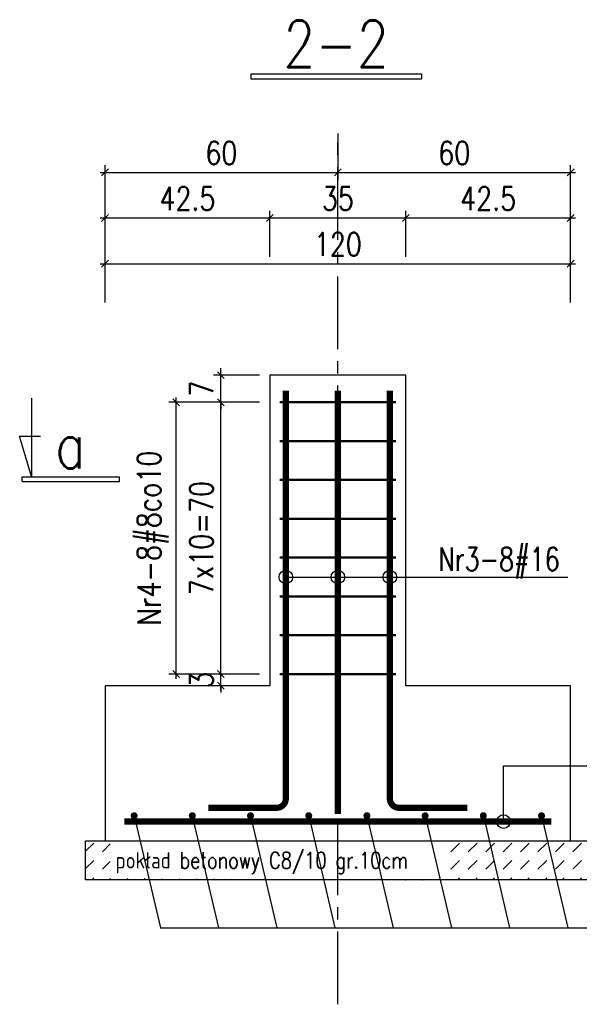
# Model space of a CAD drawing. Header units: millimetres. Extents: x 1283012 to 1317293, y -98285 to -69720.
# Tile 6 of 24: x 1294937 to 1296380, y -91239 to -88703. Entities that reach past the tile are written whole.
import ezdxf
from ezdxf.enums import TextEntityAlignment as Align

# ---------------------------------------------------------------- set-up
doc = ezdxf.new("R2010")
doc.units = ezdxf.units.MM
doc.header["$LTSCALE"] = 250
doc.linetypes.add('CENTER2', pattern=[1.125, 0.75, -0.125, 0.125, -0.125])
for name, color, linetype in [('1', 2, 'Continuous'), ('11 - opisy TXT2', 4, 'Continuous'), ('111 - opisy TXT3', 2, 'Continuous'), ('2 - linie odniesienia opisy', 8, 'Continuous'), ('3 - linia 1', 1, 'Continuous'), ('33 - linia 2', 3, 'Continuous'), ('44 - osie 2', 6, 'CENTER2'), ('8 - zbrojenie', 8, 'Continuous'), ('9 - kreskowanie', 1, 'Continuous')]:
    doc.layers.add(name, color=color, linetype=linetype)
doc.styles.add('TXT1.5', font='simplex.shx', dxfattribs={"width": 0.8, "height": 42})
doc.styles.add('TXT2', font='simplex.shx', dxfattribs={"width": 0.8, "height": 60})
doc.styles.add('TXT3', font='simplex.shx', dxfattribs={"width": 0.8, "height": 120})
doc.styles.add('TXT5', font='simplex.shx', dxfattribs={"width": 0.8, "height": 120})
doc.dimstyles.new('R1 - centymetry', dxfattribs={"dimtxt": 60, "dimasz": 17.5, "dimexe": 18.75, "dimexo": 18.75, "dimgap": 20, "dimtad": 1, "dimdec": 1, "dimlfac": 0.1, "dimrnd": 0.5, "dimdsep": 46, "dimtxsty": 'TXT2', "dimblk1": 'OBLIQUE', "dimblk2": 'OBLIQUE', "dimsah": 1, "dimcen": -0.75, "dimdle": 12.5, "dimclrt": 4, "dimadec": 0, "dimazin": 0, "dimtfac": 0.75, "dimtdec": 1, "dimtix": 1, "dimtmove": 2, "dimatfit": 3, "dimldrblk": 'OBLIQUE', "dimfxl": 100, "dimfxlon": 1, "dimtvp": 0.75, "dimtolj": 1, "dimtzin": 0, "dimarcsym": 0})

# ---------------------------------------------------------------- blocks, each defined once
blk = doc.blocks.new('prz')
at = {"layer": '1', "linetype": 'Continuous'}
for p, q in [((-87.9, 5), (87.9, 5)), ((-87.9, 5), (-87.9, 0)), ((-87.9, 0), (87.9, 0)), ((87.9, 5), (87.9, 0))]:
    blk.add_line(p, q, dxfattribs=at)
at = {"layer": '1', "linetype": 'Continuous', "style": 'TXT5', "width": 0.8}
blk.add_attdef('PRZEKROJ', text='', height=48, dxfattribs=at).set_placement((-0.2, 12), align=Align.CENTER)
blk = doc.blocks.new('*U246')
at = {"layer": '8 - zbrojenie', "const_width": 8}
blk.add_lwpolyline([(-4, 0, 1), (4, 0, 1)], format="xyb", close=True, dxfattribs=at)
blk = doc.blocks.new('*U245')
at = {"color": 0, "linetype": 'ByBlock', "lineweight": -2, "transparency": 16777216}
for p in [(150, 0), (300, 0), (450, 0), (600, 0), (750, 0), (900, 0), (1050, 0)]:
    blk.add_blockref('*U246', p, dxfattribs=at)
at = {"layer": '8 - zbrojenie', "color": 0, "linetype": 'ByBlock', "lineweight": -2, "transparency": 16777216}
blk.add_blockref('*U246', (0, 0), dxfattribs=at)
blk = doc.blocks.new('*U248')
at = {"layer": '8 - zbrojenie', "const_width": 6}
blk.add_lwpolyline([(-150, 0), (150, 0)], dxfattribs=at)
blk = doc.blocks.new('*U247')
at = {"color": 0, "linetype": 'ByBlock', "lineweight": -2, "transparency": 16777216}
for p in [(0, 700), (0, 600), (0, 500), (0, 400), (0, 300), (0, 200), (0, 100)]:
    blk.add_blockref('*U248', p, dxfattribs=at)
at = {"layer": '8 - zbrojenie', "color": 0, "linetype": 'ByBlock', "lineweight": -2, "transparency": 16777216}
blk.add_blockref('*U248', (0, 0), dxfattribs=at)
blk = doc.blocks.new('*U250')
at = {"layer": '2 - linie odniesienia opisy'}
blk.add_line((-31.8, 142.3), (35.8, -146.3), dxfattribs=at)
at = {"layer": '8 - zbrojenie', "const_width": 12}
blk.add_lwpolyline([(-34.8, 142.3, 1), (-28.8, 142.3, 1)], format="xyb", close=True, dxfattribs=at)
blk = doc.blocks.new('*U249')
at = {"color": 0, "linetype": 'ByBlock', "lineweight": -2, "transparency": 16777216}
for p in [(150, 0), (300, 0), (450, 0), (600, 0), (750, 0), (900, 0), (1050, 0)]:
    blk.add_blockref('*U250', p, dxfattribs=at)
at = {"layer": '33 - linia 2', "color": 0, "linetype": 'ByBlock', "lineweight": -2, "transparency": 16777216}
blk.add_blockref('*U250', (0, 0), dxfattribs=at)
blk = doc.blocks.new('_OBLIQUE')
at = {"color": 0, "linetype": 'ByBlock'}
blk.add_line((-0.5, -0.5), (0.5, 0.5), dxfattribs=at)
blk = doc.blocks.new('*D267')
at = {"layer": '2 - linie odniesienia opisy', "color": 0, "lineweight": -2, "transparency": 16777216}
for p, q in [((1295555.7, -90388.5), (1295437, -90388.5)), ((1295455.7, -90388.5), (1295455.7, -90371)), ((1295455.7, -90431), (1295455.7, -90376)), ((1295555.7, -90418.5), (1295437, -90418.5)), ((1295455.7, -90418.5), (1295455.7, -90436))]:
    blk.add_line(p, q, dxfattribs=at)
at = {"layer": 'Defpoints', "color": 0, "transparency": 16777216}
for p in [(1295455.7, -90388.5), (1295607.4, -90388.5), (1295582.4, -90418.5)]:
    blk.add_point(p, dxfattribs=at)
at = {"layer": '2 - linie odniesienia opisy', "color": 0, "lineweight": -2, "transparency": 16777216, "xscale": 17.5, "yscale": 17.5, "zscale": 17.5}
for p, rotation in [((1295455.7, -90388.5), 270), ((1295455.7, -90418.5), 90)]:
    blk.add_blockref('_OBLIQUE', p, dxfattribs=dict(at, rotation=rotation))
at = {"layer": '2 - linie odniesienia opisy', "color": 4, "transparency": 16777216, "insert": (1295405.7, -90403.5), "char_height": 60, "attachment_point": 5, "rotation": 90, "style": 'TXT2'}
blk.add_mtext('\\A1;3', dxfattribs=at)
blk = doc.blocks.new('*D268')
at = {"layer": '2 - linie odniesienia opisy', "color": 0, "lineweight": -2, "transparency": 16777216}
for p, q in [((1295455.7, -90401), (1295455.7, -89676)), ((1295555.7, -89688.5), (1295437, -89688.5)), ((1295555.7, -90388.5), (1295437, -90388.5))]:
    blk.add_line(p, q, dxfattribs=at)
at = {"layer": 'Defpoints', "color": 0, "transparency": 16777216}
for p in [(1295455.7, -89688.5), (1295607.4, -89688.5), (1295607.4, -90388.5)]:
    blk.add_point(p, dxfattribs=at)
at = {"layer": '2 - linie odniesienia opisy', "color": 0, "lineweight": -2, "transparency": 16777216, "xscale": 17.5, "yscale": 17.5, "zscale": 17.5}
for p, rotation in [((1295455.7, -89688.5), 90), ((1295455.7, -90388.5), 270)]:
    blk.add_blockref('_OBLIQUE', p, dxfattribs=dict(at, rotation=rotation))
at = {"layer": '2 - linie odniesienia opisy', "color": 4, "transparency": 16777216, "insert": (1295405.7, -90038.5), "char_height": 60, "attachment_point": 5, "rotation": 90, "style": 'TXT2'}
blk.add_mtext('\\A1;7x10=70', dxfattribs=at)
blk = doc.blocks.new('*D269')
at = {"layer": '2 - linie odniesienia opisy', "color": 0, "lineweight": -2, "transparency": 16777216}
for p, q in [((1295455.7, -89618.5), (1295455.7, -89601)), ((1295555.7, -89618.5), (1295437, -89618.5)), ((1295455.7, -89701), (1295455.7, -89606)), ((1295555.7, -89688.5), (1295437, -89688.5)), ((1295455.7, -89688.5), (1295455.7, -89706))]:
    blk.add_line(p, q, dxfattribs=at)
at = {"layer": 'Defpoints', "color": 0, "transparency": 16777216}
for p in [(1295455.7, -89618.5), (1295582.4, -89618.5), (1295607.4, -89688.5)]:
    blk.add_point(p, dxfattribs=at)
at = {"layer": '2 - linie odniesienia opisy', "color": 0, "lineweight": -2, "transparency": 16777216, "xscale": 17.5, "yscale": 17.5, "zscale": 17.5}
for p, rotation in [((1295455.7, -89618.5), 270), ((1295455.7, -89688.5), 90)]:
    blk.add_blockref('_OBLIQUE', p, dxfattribs=dict(at, rotation=rotation))
at = {"layer": '2 - linie odniesienia opisy', "color": 4, "transparency": 16777216, "insert": (1295405.7, -89653.5), "char_height": 60, "attachment_point": 5, "rotation": 90, "style": 'TXT2'}
blk.add_mtext('\\A1;7', dxfattribs=at)
blk = doc.blocks.new('*D270')
at = {"layer": '2 - linie odniesienia opisy', "color": 0, "lineweight": -2, "transparency": 16777216}
for p, q in [((1295340.9, -90401), (1295340.9, -89676)), ((1295440.9, -89688.5), (1295322.2, -89688.5)), ((1295440.9, -90388.5), (1295322.2, -90388.5))]:
    blk.add_line(p, q, dxfattribs=at)
at = {"layer": 'Defpoints', "color": 0, "transparency": 16777216}
for p in [(1295340.9, -89688.5), (1295607.4, -89688.5), (1295607.4, -90388.5)]:
    blk.add_point(p, dxfattribs=at)
at = {"layer": '2 - linie odniesienia opisy', "color": 0, "lineweight": -2, "transparency": 16777216, "xscale": 17.5, "yscale": 17.5, "zscale": 17.5}
for p, rotation in [((1295340.9, -89688.5), 90), ((1295340.9, -90388.5), 270)]:
    blk.add_blockref('_OBLIQUE', p, dxfattribs=dict(at, rotation=rotation))
at = {"layer": '2 - linie odniesienia opisy', "color": 4, "transparency": 16777216, "insert": (1295280.9, -90038.5), "char_height": 60, "attachment_point": 5, "rotation": 90, "style": 'TXT2'}
blk.add_mtext('\\A1;Nr4-8#8co10', dxfattribs=at)
blk = doc.blocks.new('P7')
at = {"layer": '111 - opisy TXT3', "linetype": 'Continuous'}
for p, q in [((0, 0), (-12.3, -41.7)), ((-9.6, 5.1), (90.8, 5.1)), ((-9.6, 5.1), (-9.6, 0.1)), ((-9.6, 0.1), (90.8, 0.1)), ((0, -80.9), (0, 0)), ((90.8, 5.1), (90.8, 0.1)), ((-12.3, -41.7), (9.2, -41.7))]:
    blk.add_line(p, q, dxfattribs=at)
at = {"layer": '111 - opisy TXT3', "style": 'TXT3', "width": 0.8}
blk.add_attdef('NR', (24.3, -56.4), '', height=48, dxfattribs=at)
blk = doc.blocks.new('*D271')
at = {"layer": '2 - linie odniesienia opisy', "color": 0, "lineweight": -2, "transparency": 16777216}
for p, q in [((1295757.4, -88996.3), (1295757.4, -89115.1)), ((1295144.9, -89096.3), (1295769.9, -89096.3)), ((1295157.4, -89196.3), (1295157.4, -89077.6))]:
    blk.add_line(p, q, dxfattribs=at)
at = {"layer": 'Defpoints', "color": 0, "transparency": 16777216}
for p in [(1295757.4, -88892.8), (1295757.4, -89096.3), (1295157.4, -90418.5)]:
    blk.add_point(p, dxfattribs=at)
at = {"layer": '2 - linie odniesienia opisy', "color": 0, "lineweight": -2, "transparency": 16777216, "xscale": 17.5, "yscale": 17.5, "zscale": 17.5, "rotation": 180}
blk.add_blockref('_OBLIQUE', (1295157.4, -89096.3), dxfattribs=at)
at = {"layer": '2 - linie odniesienia opisy', "color": 0, "lineweight": -2, "transparency": 16777216, "xscale": 17.5, "yscale": 17.5, "zscale": 17.5}
blk.add_blockref('_OBLIQUE', (1295757.4, -89096.3), dxfattribs=at)
at = {"layer": '2 - linie odniesienia opisy', "color": 4, "transparency": 16777216, "insert": (1295457.4, -89046.3), "char_height": 60, "attachment_point": 5, "style": 'TXT2'}
blk.add_mtext('\\A1;60', dxfattribs=at)
blk = doc.blocks.new('*D272')
at = {"layer": '2 - linie odniesienia opisy', "color": 0, "lineweight": -2, "transparency": 16777216}
for p, q in [((1295757.4, -88996.3), (1295757.4, -89115.1)), ((1295744.9, -89096.3), (1296369.9, -89096.3)), ((1296357.4, -89196.3), (1296357.4, -89077.6))]:
    blk.add_line(p, q, dxfattribs=at)
at = {"layer": 'Defpoints', "color": 0, "transparency": 16777216}
for p in [(1295757.4, -88892.8), (1296357.4, -89096.3), (1296357.4, -90418.5)]:
    blk.add_point(p, dxfattribs=at)
at = {"layer": '2 - linie odniesienia opisy', "color": 0, "lineweight": -2, "transparency": 16777216, "xscale": 17.5, "yscale": 17.5, "zscale": 17.5, "rotation": 180}
blk.add_blockref('_OBLIQUE', (1295757.4, -89096.3), dxfattribs=at)
at = {"layer": '2 - linie odniesienia opisy', "color": 0, "lineweight": -2, "transparency": 16777216, "xscale": 17.5, "yscale": 17.5, "zscale": 17.5}
blk.add_blockref('_OBLIQUE', (1296357.4, -89096.3), dxfattribs=at)
at = {"layer": '2 - linie odniesienia opisy', "color": 4, "transparency": 16777216, "insert": (1296057.4, -89046.3), "char_height": 60, "attachment_point": 5, "style": 'TXT2'}
blk.add_mtext('\\A1;60', dxfattribs=at)
blk = doc.blocks.new('*D273')
at = {"layer": '2 - linie odniesienia opisy', "color": 0, "lineweight": -2, "transparency": 16777216}
for p, q in [((1295157.4, -89313.7), (1295157.4, -89195)), ((1295582.4, -89313.7), (1295582.4, -89195)), ((1295144.9, -89213.7), (1295594.9, -89213.7))]:
    blk.add_line(p, q, dxfattribs=at)
at = {"layer": 'Defpoints', "color": 0, "transparency": 16777216}
for p in [(1295582.4, -89213.7), (1295157.4, -90418.5), (1295582.4, -90418.5)]:
    blk.add_point(p, dxfattribs=at)
at = {"layer": '2 - linie odniesienia opisy', "color": 0, "lineweight": -2, "transparency": 16777216, "xscale": 17.5, "yscale": 17.5, "zscale": 17.5, "rotation": 180}
blk.add_blockref('_OBLIQUE', (1295157.4, -89213.7), dxfattribs=at)
at = {"layer": '2 - linie odniesienia opisy', "color": 0, "lineweight": -2, "transparency": 16777216, "xscale": 17.5, "yscale": 17.5, "zscale": 17.5}
blk.add_blockref('_OBLIQUE', (1295582.4, -89213.7), dxfattribs=at)
at = {"layer": '2 - linie odniesienia opisy', "color": 4, "transparency": 16777216, "insert": (1295369.9, -89163.7), "char_height": 60, "attachment_point": 5, "style": 'TXT2'}
blk.add_mtext('\\A1;42.5', dxfattribs=at)
blk = doc.blocks.new('*D274')
at = {"layer": '2 - linie odniesienia opisy', "color": 0, "lineweight": -2, "transparency": 16777216}
for p, q in [((1295582.4, -89313.7), (1295582.4, -89195)), ((1295932.4, -89313.7), (1295932.4, -89195)), ((1295569.9, -89213.7), (1295944.9, -89213.7))]:
    blk.add_line(p, q, dxfattribs=at)
at = {"layer": 'Defpoints', "color": 0, "transparency": 16777216}
for p in [(1295932.4, -89213.7), (1295582.4, -90418.5), (1295932.4, -90418.5)]:
    blk.add_point(p, dxfattribs=at)
at = {"layer": '2 - linie odniesienia opisy', "color": 0, "lineweight": -2, "transparency": 16777216, "xscale": 17.5, "yscale": 17.5, "zscale": 17.5, "rotation": 180}
blk.add_blockref('_OBLIQUE', (1295582.4, -89213.7), dxfattribs=at)
at = {"layer": '2 - linie odniesienia opisy', "color": 0, "lineweight": -2, "transparency": 16777216, "xscale": 17.5, "yscale": 17.5, "zscale": 17.5}
blk.add_blockref('_OBLIQUE', (1295932.4, -89213.7), dxfattribs=at)
at = {"layer": '2 - linie odniesienia opisy', "color": 4, "transparency": 16777216, "insert": (1295757.4, -89163.7), "char_height": 60, "attachment_point": 5, "style": 'TXT2'}
blk.add_mtext('\\A1;35', dxfattribs=at)
blk = doc.blocks.new('*D275')
at = {"layer": '2 - linie odniesienia opisy', "color": 0, "lineweight": -2, "transparency": 16777216}
for p, q in [((1295932.4, -89313.7), (1295932.4, -89195)), ((1296357.4, -89313.7), (1296357.4, -89195)), ((1295919.9, -89213.7), (1296369.9, -89213.7))]:
    blk.add_line(p, q, dxfattribs=at)
at = {"layer": 'Defpoints', "color": 0, "transparency": 16777216}
for p in [(1296357.4, -89213.7), (1295932.4, -90418.5), (1296357.4, -90418.5)]:
    blk.add_point(p, dxfattribs=at)
at = {"layer": '2 - linie odniesienia opisy', "color": 0, "lineweight": -2, "transparency": 16777216, "xscale": 17.5, "yscale": 17.5, "zscale": 17.5, "rotation": 180}
blk.add_blockref('_OBLIQUE', (1295932.4, -89213.7), dxfattribs=at)
at = {"layer": '2 - linie odniesienia opisy', "color": 0, "lineweight": -2, "transparency": 16777216, "xscale": 17.5, "yscale": 17.5, "zscale": 17.5}
blk.add_blockref('_OBLIQUE', (1296357.4, -89213.7), dxfattribs=at)
at = {"layer": '2 - linie odniesienia opisy', "color": 4, "transparency": 16777216, "insert": (1296144.9, -89163.7), "char_height": 60, "attachment_point": 5, "style": 'TXT2'}
blk.add_mtext('\\A1;42.5', dxfattribs=at)
blk = doc.blocks.new('*D276')
at = {"layer": '2 - linie odniesienia opisy', "color": 0, "lineweight": -2, "transparency": 16777216}
for p, q in [((1295157.4, -89431.5), (1295157.4, -89312.7)), ((1296357.4, -89431.5), (1296357.4, -89312.7)), ((1295144.9, -89331.5), (1296369.9, -89331.5))]:
    blk.add_line(p, q, dxfattribs=at)
at = {"layer": 'Defpoints', "color": 0, "transparency": 16777216}
for p in [(1296357.4, -89331.5), (1295157.4, -90418.5), (1296357.4, -90418.5)]:
    blk.add_point(p, dxfattribs=at)
at = {"layer": '2 - linie odniesienia opisy', "color": 0, "lineweight": -2, "transparency": 16777216, "xscale": 17.5, "yscale": 17.5, "zscale": 17.5, "rotation": 180}
blk.add_blockref('_OBLIQUE', (1295157.4, -89331.5), dxfattribs=at)
at = {"layer": '2 - linie odniesienia opisy', "color": 0, "lineweight": -2, "transparency": 16777216, "xscale": 17.5, "yscale": 17.5, "zscale": 17.5}
blk.add_blockref('_OBLIQUE', (1296357.4, -89331.5), dxfattribs=at)
at = {"layer": '2 - linie odniesienia opisy', "color": 4, "transparency": 16777216, "insert": (1295757.4, -89281.5), "char_height": 60, "attachment_point": 5, "style": 'TXT2'}
blk.add_mtext('\\A1;120', dxfattribs=at)

msp = doc.modelspace()

# ---------------------------------------------------------------- hatches: boundary and pattern name
at = {"layer": '9 - kreskowanie'}
h = msp.add_hatch(dxfattribs=at)
h.set_pattern_fill('DASH', color=8, scale=10, angle=45)
h.set_pattern_definition([(45, (127447.946, -77600.293), (0, 44.9012806), [31.75, -31.75])])
h.paths.add_polyline_path([(1295107.37, -90818.53), (1296407.37, -90818.53), (1296407.37, -90918.53), (1295107.37, -90918.53)])
h.paths.add_polyline_path([(1295170.8, -90915), (1296042.23, -90919.31), (1296042.23, -90823.31), (1295170.8, -90819)])

# ---------------------------------------------------------------- linework, layer by layer
at = {"layer": '2 - linie odniesienia opisy'}
for centre in [(1295623.37, -90138.63), (1295757.37, -90138.63), (1295891.37, -90138.63), (1296184.33, -90768.53)]:
    msp.add_circle(centre, 17.5, dxfattribs=at)
at = {"layer": '3 - linia 1'}
msp.add_lwpolyline([(1295107.37, -90818.53), (1296407.37, -90818.53), (1296407.37, -90918.53), (1295107.37, -90918.53)], close=True, dxfattribs=at)
at = {"layer": '33 - linia 2'}
msp.add_lwpolyline([(1295157.37, -90418.53), (1295157.37, -90818.53), (1296357.37, -90818.53), (1296357.37, -90418.53), (1295932.37, -90418.53), (1295932.37, -89618.53), (1295582.37, -89618.53), (1295582.37, -90418.53)], close=True, dxfattribs=at)
at = {"layer": '44 - osie 2'}
msp.add_lwpolyline([(1295757.37, -91239.19), (1295757.37, -88996.31)], dxfattribs=at)
at = {"layer": '8 - zbrojenie', "const_width": 16}
for points in [[(1295623.37, -89658.53), (1295623.37, -90709.13, -0.4142136), (1295599.37, -90733.13), (1295423.37, -90733.13)], [(1295891.37, -89658.53), (1295891.37, -90709.13, 0.4142136), (1295915.37, -90733.13), (1296091.37, -90733.13)]]:
    msp.add_lwpolyline(points, format="xyb", dxfattribs=at)
for points in [[(1295757.37, -90749.13), (1295757.37, -89658.53)], [(1295207.37, -90768.53), (1296307.37, -90768.53)]]:
    msp.add_lwpolyline(points, dxfattribs=at)
at = {"layer": '8 - zbrojenie'}
for points in [[(1295623.37, -90138.63), (1296349.7, -90138.63)], [(1296184.33, -90768.53), (1296184.33, -90624.77), (1296824.33, -90624.77)], [(1295299.95, -91042.1), (1296953.68, -91042.1)]]:
    msp.add_lwpolyline(points, dxfattribs=at)

# ---------------------------------------------------------------- block references
at = {"layer": '2 - linie odniesienia opisy'}
ref = msp.add_blockref('prz', (1295753.36, -88855), dxfattribs=dict(at, xscale=2.5, yscale=2.5, zscale=2.5))
ref.add_attrib('PRZEKROJ', '2-2', dxfattribs={"layer": '111 - opisy TXT3', "linetype": 'Continuous', "height": 120, "style": 'TXT3', "width": 0.8}).set_placement((1295752.79, -88825.09), align=Align.CENTER)
ref = msp.add_blockref('P7', (1294968.15, -89879.92), dxfattribs=dict(at, xscale=-2.5, yscale=2.5, zscale=2.5, rotation=180))
ref.add_attrib('NR', 'a', (1295029.02, -89858.96), dxfattribs={"layer": '111 - opisy TXT3', "height": 120, "style": 'TXT3', "width": 0.8})
at = {"layer": '33 - linia 2'}
msp.add_blockref('*U249', (1295264.16, -90895.81), dxfattribs=at)
at = {"layer": '8 - zbrojenie'}
for name, p in [('*U247', (1295757.37, -90388.53)), ('*U245', (1295232.37, -90752.53))]:
    msp.add_blockref(name, p, dxfattribs=at)

# ---------------------------------------------------------------- texts
at = {"layer": '11 - opisy TXT2'}
for s, height, style, width, p in [('Nr3-8#16', 60, 'TXT3', 0.75, (1296016.71, -90122.46)), ('pokład betonowy C8/10 gr.10cm', 42, 'TXT1.5', 0.8, (1295184.69, -90889.31))]:
    msp.add_text(s, height=height, dxfattribs=dict(at, style=style, width=width)).set_placement(p)

# ---------------------------------------------------------------- dimensions: what is measured, and where the dimension line sits
at = {"layer": '2 - linie odniesienia opisy'}
for base, p1, p2, picture, middle in [((1295757.37, -89096.31), (1295157.37, -90418.53), (1295757.37, -88892.77), '*D271', (1295457.37, -89046.31)), ((1296357.37, -89096.31), (1295757.37, -88892.77), (1296357.37, -90418.53), '*D272', (1296057.37, -89046.31)), ((1295582.37, -89213.71), (1295157.37, -90418.53), (1295582.37, -90418.53), '*D273', (1295369.87, -89163.71)), ((1295932.37, -89213.71), (1295582.37, -90418.53), (1295932.37, -90418.53), '*D274', (1295757.37, -89163.71)), ((1296357.37, -89213.71), (1295932.37, -90418.53), (1296357.37, -90418.53), '*D275', (1296144.87, -89163.71)), ((1296357.37, -89331.5), (1295157.37, -90418.53), (1296357.37, -90418.53), '*D276', (1295757.37, -89281.5))]:
    dim = msp.add_linear_dim(base=base, p1=p1, p2=p2, dimstyle='R1 - centymetry', dxfattribs=at)
    dim.commit()
    dim.dimension.update_dxf_attribs({"geometry": picture, "text_midpoint": middle})
for base, p1, p2, picture, middle in [((1295455.73, -89618.53), (1295607.37, -89688.53), (1295582.37, -89618.53), '*D269', (1295405.73, -89653.53)), ((1295455.73, -90388.53), (1295582.37, -90418.53), (1295607.37, -90388.53), '*D267', (1295405.73, -90403.53))]:
    dim = msp.add_linear_dim(base=base, p1=p1, p2=p2, angle=90, dimstyle='R1 - centymetry', dxfattribs=at)
    dim.commit()
    dim.dimension.update_dxf_attribs({"geometry": picture, "text_midpoint": middle})
for base, text, picture, middle in [((1295340.93, -89688.53), 'Nr4-8#8co10', '*D270', (1295280.93, -90038.53)), ((1295455.73, -89688.53), '7x10=<>', '*D268', (1295405.73, -90038.53))]:
    dim = msp.add_linear_dim(base=base, p1=(1295607.37, -90388.53), p2=(1295607.37, -89688.53), angle=90, text=text, dimstyle='R1 - centymetry', override={"dimtxsty": 'TXT2', "dimtolj": 1}, dxfattribs=at)
    dim.commit()
    dim.dimension.update_dxf_attribs({"geometry": picture, "text_midpoint": middle})

doc.saveas('drawing.dxf')
